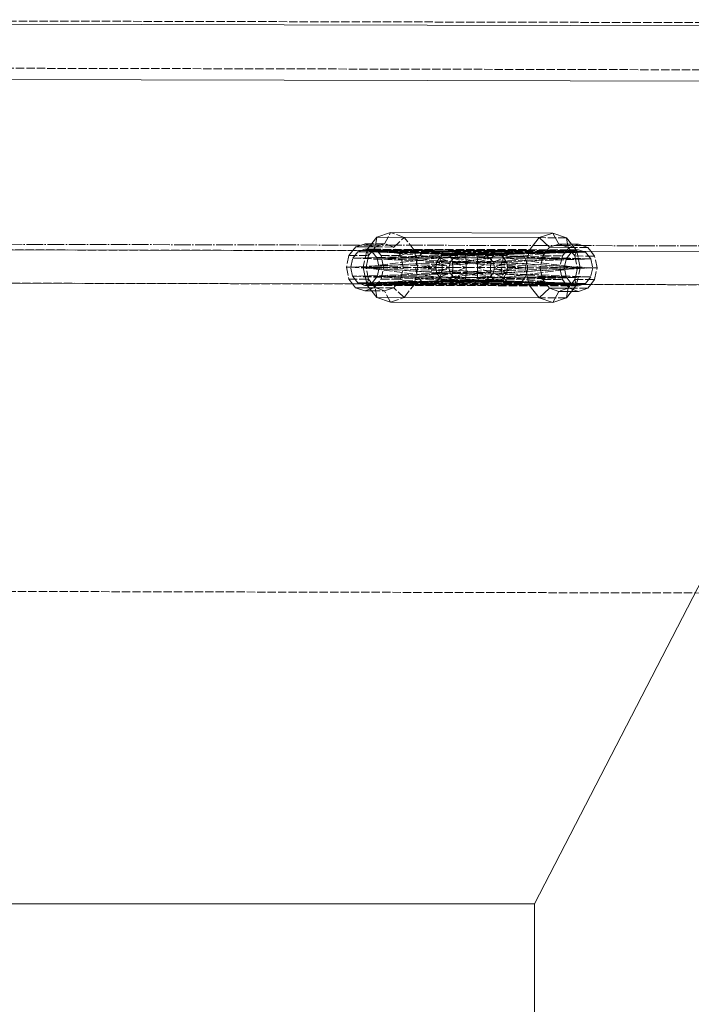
# Model space of a CAD drawing. Header units: millimetres. Extents: x -15129 to 9171, y -18789 to 5877.
# Tile 125 of 256: x -4983 to -4741, y -17063 to -16708. Entities that reach past the tile are written whole.
import ezdxf

# ---------------------------------------------------------------- set-up
doc = ezdxf.new("R2010")
doc.units = ezdxf.units.MM
doc.linetypes.add('ACAD_ISO02W100', pattern=[15, 12, -3])
doc.linetypes.add('ACAD_ISO04W100', pattern=[30, 24, -3, 0, -3])
for name, color, linetype in [('AS_Belki', 145, 'Continuous'), ('AS_Czesci specjalne', 31, 'Continuous'), ('AS_Sciany betonowe', 252, 'Continuous'), ('AS_Siatki', 72, 'Continuous')]:
    doc.layers.add(name, color=color, linetype=linetype)

msp = doc.modelspace()

# ---------------------------------------------------------------- linework, layer by layer
at = {"color": 7, "lineweight": 13}
msp.add_line((-4644.77, -16730.76), (-4797.79, -17026.83), dxfattribs=at)
msp.add_lwpolyline([(-5160.4, -17251.83), (-4797.79, -17251.83), (-4797.79, -17026.83), (-5160.4, -17026.83), (-5160.4, -17251.83)], dxfattribs=at)
at = {"layer": 'AS_Belki', "color": 145, "linetype": 'Continuous', "lineweight": 13, "ltscale": 0.25}
for p, q in [((-4260.66, -16711.63), (-5202.12, -16709.5)), ((-5188.86, -16729.53), (-4274.01, -16731.6)), ((-4731.46, -16791.86), (-5143.58, -16790.92)), ((-4319.56, -16792.79), (-4783.38, -16791.74)), ((-5143.61, -16802.93), (-4863.31, -16803.56)), ((-4783.41, -16803.74), (-4319.59, -16804.79))]:
    msp.add_line(p, q, dxfattribs=at)
at = {"layer": 'AS_Belki', "color": 84, "linetype": 'ACAD_ISO02W100', "lineweight": 13, "ltscale": 0.25}
for p, q in [((-4260.66, -16710.53), (-5202.11, -16708.4)), ((-5202.15, -16725.4), (-4260.7, -16727.53)), ((-4858.21, -16791.57), (-5143.58, -16790.93)), ((-4856.17, -16791.58), (-4858.21, -16791.57)), ((-4835.77, -16791.62), (-4856.17, -16791.58)), ((-4783.38, -16791.74), (-4804.99, -16791.69)), ((-5143.61, -16802.92), (-4731.52, -16803.86)), ((-4863.31, -16803.56), (-4858.24, -16803.57)), ((-4858.24, -16803.57), (-4856.2, -16803.58)), ((-4856.2, -16803.58), (-4835.8, -16803.62)), ((-4805.02, -16803.69), (-4783.41, -16803.74))]:
    msp.add_line(p, q, dxfattribs=at)
at = {"layer": 'AS_Belki', "color": 84, "linetype": 'ACAD_ISO02W100', "lineweight": 13, "ltscale": 0.25, "extrusion": (0.615615, -0.001388, 0.788046)}
for centre in [(-16808.48, 3780.97, -2953.67), (-16808.48, 3756.71, -2934.72)]:
    msp.add_circle(centre, 6, dxfattribs=at)
at = {"layer": 'AS_Czesci specjalne', "color": 145, "linetype": 'Continuous', "lineweight": 13, "ltscale": 0.25}
for p, q in [((-4854.54, -16786.76), (-4858.16, -16791.32)), ((-4849.61, -16785.09), (-4854.54, -16786.76)), ((-4796.06, -16786.89), (-4854.54, -16786.76)), ((-4791.13, -16785.23), (-4849.61, -16785.09)), ((-4799.67, -16791.46), (-4796.06, -16786.89)), ((-4796.06, -16786.89), (-4791.13, -16785.23)), ((-4792.33, -16790.36), (-4796.06, -16786.89)), ((-4788.98, -16789.23), (-4791.13, -16785.23)), ((-4786.21, -16786.91), (-4791.13, -16785.23)), ((-4785.82, -16789.24), (-4786.21, -16786.91)), ((-4784.38, -16789.24), (-4786.21, -16786.91)), ((-4862.21, -16790.2), (-4863.28, -16791.56)), ((-4858.85, -16789.07), (-4862.21, -16790.2)), ((-4862.21, -16790.2), (-4857.29, -16790.23)), ((-4856.38, -16789.09), (-4858.85, -16789.07)), ((-4858.16, -16791.32), (-4858.21, -16791.57)), ((-4858.16, -16791.32), (-4855.76, -16791.58)), ((-4858.16, -16791.32), (-4853.99, -16791.58)), ((-4852.45, -16791.59), (-4858.16, -16791.32)), ((-4799.67, -16791.46), (-4858.16, -16791.32)), ((-4805.59, -16791.69), (-4799.67, -16791.46)), ((-4804.04, -16791.7), (-4799.67, -16791.46)), ((-4802.24, -16791.7), (-4799.67, -16791.46)), ((-4799.73, -16791.71), (-4799.67, -16791.46)), ((-4799.67, -16791.46), (-4799.06, -16791.71)), ((-4792.33, -16790.36), (-4793.41, -16791.72)), ((-4792.33, -16790.36), (-4788.98, -16789.23)), ((-4785.25, -16790.38), (-4792.33, -16790.36)), ((-4781.9, -16789.25), (-4788.98, -16789.23)), ((-4785.25, -16790.38), (-4786.33, -16791.74)), ((-4781.9, -16789.25), (-4785.25, -16790.38)), ((-4783.38, -16791.74), (-4781.91, -16791.25)), ((-4781.91, -16791.25), (-4780.44, -16791.75)), ((-4778.56, -16790.39), (-4781.9, -16789.25)), ((-4777.49, -16791.76), (-4778.56, -16790.39)), ((-4863.31, -16803.56), (-4862.24, -16804.93)), ((-4862.24, -16804.93), (-4857.32, -16804.92)), ((-4862.24, -16804.93), (-4858.89, -16806.07)), ((-4858.24, -16803.57), (-4858.18, -16803.82)), ((-4858.18, -16803.82), (-4853.96, -16803.58)), ((-4858.18, -16803.82), (-4855.76, -16803.58)), ((-4858.18, -16803.82), (-4852.39, -16803.59)), ((-4858.18, -16803.82), (-4854.59, -16808.41)), ((-4858.18, -16803.82), (-4799.7, -16803.96)), ((-4805.67, -16803.69), (-4799.7, -16803.96)), ((-4804.11, -16803.7), (-4799.7, -16803.96)), ((-4799.7, -16803.96), (-4802.29, -16803.7)), ((-4799.7, -16803.96), (-4799.75, -16803.71)), ((-4799.7, -16803.96), (-4799.09, -16803.71)), ((-4796.11, -16808.54), (-4799.7, -16803.96)), ((-4796.11, -16808.54), (-4792.37, -16805.08)), ((-4793.44, -16803.72), (-4792.37, -16805.08)), ((-4792.37, -16805.08), (-4789.02, -16806.23)), ((-4792.37, -16805.08), (-4785.29, -16805.1)), ((-4786.36, -16803.74), (-4785.29, -16805.1)), ((-4785.29, -16805.1), (-4781.94, -16806.25)), ((-4781.94, -16804.25), (-4783.41, -16803.74)), ((-4780.46, -16803.75), (-4781.94, -16804.25)), ((-4781.94, -16806.25), (-4778.59, -16805.12)), ((-4778.59, -16805.12), (-4777.51, -16803.76)), ((-4858.89, -16806.07), (-4856.42, -16806.07)), ((-4854.59, -16808.41), (-4849.67, -16810.09)), ((-4854.59, -16808.41), (-4796.11, -16808.54)), ((-4791.18, -16810.23), (-4796.11, -16808.54)), ((-4791.18, -16810.23), (-4789.02, -16806.23)), ((-4791.18, -16810.23), (-4786.25, -16808.56)), ((-4789.02, -16806.23), (-4781.94, -16806.25)), ((-4786.25, -16808.56), (-4784.42, -16806.24)), ((-4786.25, -16808.56), (-4785.86, -16806.24)), ((-4849.67, -16810.09), (-4791.18, -16810.23))]:
    msp.add_line(p, q, dxfattribs=at)
at = {"layer": 'AS_Czesci specjalne', "color": 84, "linetype": 'ACAD_ISO02W100', "lineweight": 13, "ltscale": 0.25}
for p, q in [((-4854.54, -16786.76), (-4855.12, -16790.24)), ((-4851.77, -16789.12), (-4849.61, -16785.09)), ((-4844.69, -16786.78), (-4849.61, -16785.09)), ((-4848.44, -16790.26), (-4844.69, -16786.78)), ((-4841.09, -16791.36), (-4844.69, -16786.78)), ((-4786.21, -16786.91), (-4796.06, -16786.89)), ((-4863.28, -16791.56), (-4864.66, -16793.31)), ((-4861.42, -16791.94), (-4858.86, -16791.07)), ((-4858.21, -16791.57), (-4859.49, -16797.57)), ((-4858.86, -16791.07), (-4858.15, -16791.32)), ((-4857.96, -16791.07), (-4858.86, -16791.07)), ((-4858.85, -16789.07), (-4855.51, -16790.22)), ((-4858.16, -16791.32), (-4857.57, -16793.34)), ((-4858.15, -16791.32), (-4857.39, -16791.57)), ((-4855.78, -16791.08), (-4857.96, -16791.07)), ((-4857.57, -16793.34), (-4856.17, -16791.58)), ((-4857.39, -16791.58), (-4856.43, -16791.9)), ((-4857.29, -16790.23), (-4855.12, -16790.24)), ((-4851.77, -16789.12), (-4856.38, -16789.09)), ((-4856.17, -16791.58), (-4855.12, -16790.24)), ((-4781.91, -16791.25), (-4855.78, -16791.08)), ((-4855.76, -16791.58), (-4832.01, -16794.1)), ((-4853.06, -16793.34), (-4855.51, -16790.22)), ((-4855.51, -16790.22), (-4848.44, -16790.26)), ((-4855.12, -16790.24), (-4851.77, -16789.12)), ((-4853.99, -16791.58), (-4830.72, -16793.02)), ((-4829.41, -16792.64), (-4852.45, -16791.59)), ((-4848.44, -16790.26), (-4851.77, -16789.12)), ((-4846, -16793.37), (-4848.44, -16790.26)), ((-4846, -16793.37), (-4841.09, -16791.36)), ((-4839.79, -16797.62), (-4841.09, -16791.36)), ((-4841.09, -16791.36), (-4813.12, -16794.14)), ((-4812.42, -16793.06), (-4841.09, -16791.36)), ((-4811.36, -16792.68), (-4841.09, -16791.36)), ((-4829.41, -16792.64), (-4805.59, -16791.69)), ((-4828.36, -16793.03), (-4804.04, -16791.7)), ((-4827.66, -16794.11), (-4802.24, -16791.7)), ((-4811.36, -16792.68), (-4782.61, -16791.49)), ((-4810.05, -16793.07), (-4782.61, -16791.49)), ((-4808.77, -16794.15), (-4782.61, -16791.49)), ((-4801.01, -16797.7), (-4799.73, -16791.71)), ((-4782.61, -16791.49), (-4799.67, -16791.46)), ((-4799.06, -16791.71), (-4794.79, -16793.47)), ((-4793.41, -16791.72), (-4794.79, -16793.47)), ((-4788.98, -16789.23), (-4785.64, -16790.38)), ((-4786.33, -16791.74), (-4787.71, -16793.48)), ((-4785.64, -16790.38), (-4785.82, -16789.24)), ((-4785.64, -16790.38), (-4784.96, -16791.24)), ((-4785.25, -16790.38), (-4778.56, -16790.39)), ((-4784.96, -16791.24), (-4784.57, -16791.74)), ((-4784.57, -16791.74), (-4784.32, -16792.06)), ((-4784.47, -16792.11), (-4783.38, -16791.74)), ((-4782.81, -16791.24), (-4784.38, -16789.24)), ((-4783.19, -16793.49), (-4782.68, -16791.74)), ((-4782.62, -16791.49), (-4782.81, -16791.24)), ((-4782.68, -16791.74), (-4782.61, -16791.49)), ((-4782.61, -16791.49), (-4782.62, -16791.49)), ((-4782.56, -16791.74), (-4782.61, -16791.49)), ((-4781.3, -16797.75), (-4782.56, -16791.74)), ((-4780.44, -16791.75), (-4779.35, -16792.12)), ((-4776.11, -16793.51), (-4777.49, -16791.76)), ((-4864.66, -16793.31), (-4865.57, -16797.56)), ((-4864.66, -16793.31), (-4857.57, -16793.34)), ((-4864, -16797.56), (-4863.3, -16794.31)), ((-4861.42, -16791.94), (-4863.3, -16794.31)), ((-4825.19, -16793.04), (-4863.3, -16794.31)), ((-4863.3, -16794.31), (-4826.83, -16794.08)), ((-4863.3, -16794.31), (-4828.1, -16795.66)), ((-4861.42, -16791.94), (-4825.19, -16793.04)), ((-4824.36, -16792.75), (-4861.42, -16791.94)), ((-4823.66, -16792.65), (-4861.42, -16791.94)), ((-4779.35, -16792.12), (-4861.42, -16791.94)), ((-4832.01, -16794.1), (-4859.49, -16797.57)), ((-4858.47, -16797.57), (-4857.57, -16793.34)), ((-4856.43, -16791.9), (-4856.3, -16791.95)), ((-4856.3, -16791.95), (-4854.43, -16794.33)), ((-4833.94, -16792.59), (-4856.3, -16791.95)), ((-4817.63, -16792.77), (-4856.3, -16791.95)), ((-4817.11, -16792.67), (-4856.3, -16791.95)), ((-4828.11, -16793.41), (-4854.43, -16794.33)), ((-4854.43, -16794.33), (-4818.26, -16794.1)), ((-4854.43, -16794.33), (-4853.75, -16797.58)), ((-4854.43, -16794.33), (-4827.83, -16795.33)), ((-4852.17, -16797.59), (-4853.06, -16793.34)), ((-4853.06, -16793.34), (-4846, -16793.37)), ((-4845.12, -16797.6), (-4846, -16793.37)), ((-4813.12, -16794.14), (-4839.79, -16797.62)), ((-4829.16, -16792.73), (-4833.94, -16792.59)), ((-4832.01, -16794.1), (-4832.97, -16795.71)), ((-4830.72, -16793.02), (-4832.01, -16794.1)), ((-4827.68, -16794.08), (-4832.01, -16794.1)), ((-4832.01, -16794.1), (-4828.1, -16795.66)), ((-4829.41, -16792.64), (-4830.72, -16793.02)), ((-4830.72, -16793.02), (-4824.36, -16792.75)), ((-4830.72, -16793.02), (-4827.86, -16793.8)), ((-4830.72, -16793.02), (-4828.36, -16793.03)), ((-4829.41, -16792.64), (-4828.36, -16793.03)), ((-4824.36, -16792.75), (-4829.41, -16792.64)), ((-4823.14, -16792.75), (-4829.41, -16792.64)), ((-4823.66, -16792.65), (-4829.41, -16792.64)), ((-4817.97, -16793.05), (-4829.16, -16792.73)), ((-4823.14, -16792.75), (-4828.36, -16793.03)), ((-4828.36, -16793.03), (-4827.66, -16794.11)), ((-4828.36, -16793.03), (-4822.51, -16794.09)), ((-4828.36, -16793.03), (-4822.81, -16793.04)), ((-4825.64, -16793.32), (-4828.11, -16793.41)), ((-4828.1, -16795.66), (-4827.48, -16794.89)), ((-4827.86, -16793.8), (-4826.83, -16794.08)), ((-4826.83, -16794.08), (-4827.68, -16794.08)), ((-4822.51, -16794.09), (-4827.66, -16794.11)), ((-4827.66, -16794.11), (-4827.28, -16795.72)), ((-4827.66, -16794.11), (-4822.45, -16795.68)), ((-4801.01, -16797.7), (-4827.66, -16794.11)), ((-4827.48, -16794.89), (-4826.83, -16794.08)), ((-4826.83, -16794.08), (-4825.19, -16793.04)), ((-4817.97, -16793.05), (-4825.64, -16793.32)), ((-4825.19, -16793.04), (-4824.36, -16792.75)), ((-4824.36, -16792.75), (-4823.66, -16792.65)), ((-4784.47, -16792.11), (-4823.66, -16792.65)), ((-4823.14, -16792.75), (-4823.66, -16792.65)), ((-4784.47, -16792.11), (-4823.14, -16792.75)), ((-4822.81, -16793.04), (-4823.14, -16792.75)), ((-4822.81, -16793.04), (-4784.47, -16792.11)), ((-4822.81, -16793.04), (-4822.51, -16794.09)), ((-4786.35, -16794.49), (-4822.81, -16793.04)), ((-4822.51, -16794.09), (-4822.45, -16795.68)), ((-4786.35, -16794.49), (-4822.51, -16794.09)), ((-4822.45, -16795.68), (-4786.35, -16794.49)), ((-4818.34, -16795.69), (-4818.26, -16794.1)), ((-4818.34, -16795.69), (-4813.77, -16794.33)), ((-4818.26, -16794.1), (-4817.97, -16793.05)), ((-4818.26, -16794.1), (-4812.42, -16793.06)), ((-4813.93, -16794.13), (-4818.26, -16794.1)), ((-4817.63, -16792.77), (-4817.97, -16793.05)), ((-4812.42, -16793.06), (-4817.97, -16793.05)), ((-4817.11, -16792.67), (-4817.63, -16792.77)), ((-4816.53, -16792.75), (-4817.63, -16792.77)), ((-4812.42, -16793.06), (-4817.63, -16792.77)), ((-4817.11, -16792.67), (-4779.35, -16792.12)), ((-4817.11, -16792.67), (-4816.41, -16792.77)), ((-4811.36, -16792.68), (-4817.11, -16792.67)), ((-4811.36, -16792.68), (-4816.53, -16792.75)), ((-4816.41, -16792.77), (-4779.35, -16792.12)), ((-4816.41, -16792.77), (-4811.36, -16792.68)), ((-4816.41, -16792.77), (-4815.59, -16793.06)), ((-4816.41, -16792.77), (-4810.05, -16793.07)), ((-4815.59, -16793.06), (-4779.35, -16792.12)), ((-4815.59, -16793.06), (-4813.95, -16794.11)), ((-4777.48, -16794.51), (-4815.59, -16793.06)), ((-4815.59, -16793.06), (-4810.05, -16793.07)), ((-4813.95, -16794.11), (-4810.05, -16793.07)), ((-4813.95, -16794.11), (-4812.69, -16795.7)), ((-4813.95, -16794.11), (-4777.48, -16794.51)), ((-4808.77, -16794.15), (-4813.95, -16794.11)), ((-4813.12, -16794.14), (-4813.93, -16794.13)), ((-4813.77, -16794.33), (-4813.12, -16794.14)), ((-4813.5, -16795.75), (-4813.3, -16794.92)), ((-4813.3, -16794.92), (-4813.12, -16794.14)), ((-4813.12, -16794.14), (-4812.42, -16793.06)), ((-4812.69, -16795.7), (-4808.77, -16794.15)), ((-4812.69, -16795.7), (-4777.48, -16794.51)), ((-4812.42, -16793.06), (-4811.36, -16792.68)), ((-4810.05, -16793.07), (-4811.36, -16792.68)), ((-4808.77, -16794.15), (-4810.05, -16793.07)), ((-4807.82, -16795.76), (-4808.77, -16794.15)), ((-4781.3, -16797.75), (-4808.77, -16794.15)), ((-4794.79, -16793.47), (-4795.7, -16797.72)), ((-4794.79, -16793.47), (-4787.71, -16793.48)), ((-4787.71, -16793.48), (-4788.62, -16797.73)), ((-4787.04, -16797.73), (-4786.35, -16794.49)), ((-4786.35, -16794.49), (-4784.47, -16792.11)), ((-4784.32, -16792.06), (-4783.19, -16793.49)), ((-4783.19, -16793.49), (-4782.3, -16797.75)), ((-4783.19, -16793.49), (-4776.11, -16793.51)), ((-4779.35, -16792.12), (-4777.48, -16794.51)), ((-4777.48, -16794.51), (-4776.8, -16797.76)), ((-4775.22, -16797.76), (-4776.11, -16793.51)), ((-4865.57, -16797.56), (-4864.68, -16801.81)), ((-4865.57, -16797.56), (-4864, -16797.56)), ((-4828.1, -16795.66), (-4864, -16797.56)), ((-4863.32, -16800.81), (-4864, -16797.56)), ((-4864, -16797.56), (-4828.11, -16799.62)), ((-4864, -16797.56), (-4833.33, -16797.63)), ((-4859.49, -16797.57), (-4832.97, -16795.71)), ((-4859.49, -16797.57), (-4858.24, -16803.57)), ((-4859.49, -16797.57), (-4832.03, -16801.17)), ((-4859.49, -16797.57), (-4832.98, -16799.56)), ((-4859.49, -16797.57), (-4858.47, -16797.57)), ((-4857.59, -16801.81), (-4858.47, -16797.57)), ((-4853.75, -16797.58), (-4854.44, -16800.83)), ((-4853.75, -16797.58), (-4818.34, -16795.69)), ((-4853.75, -16797.58), (-4828.24, -16799.07)), ((-4853.08, -16801.84), (-4852.17, -16797.59)), ((-4846.02, -16801.84), (-4845.12, -16797.6)), ((-4841.12, -16803.86), (-4839.79, -16797.62)), ((-4839.79, -16797.62), (-4813.5, -16795.75)), ((-4839.79, -16797.62), (-4813.13, -16801.21)), ((-4839.79, -16797.62), (-4813.51, -16799.6)), ((-4832.97, -16795.71), (-4833.33, -16797.63)), ((-4833.33, -16797.63), (-4832.98, -16799.56)), ((-4833.33, -16797.63), (-4828.6, -16797.64)), ((-4828.6, -16797.64), (-4832.98, -16799.56)), ((-4828.1, -16795.66), (-4832.97, -16795.71)), ((-4832.97, -16795.71), (-4828.6, -16797.64)), ((-4828.6, -16797.64), (-4828.1, -16795.66)), ((-4828.11, -16799.62), (-4828.6, -16797.64)), ((-4828.6, -16797.64), (-4827.17, -16797.64)), ((-4827.83, -16795.33), (-4827.37, -16795.35)), ((-4827.68, -16801.18), (-4801.01, -16797.7)), ((-4827.37, -16795.35), (-4818.34, -16795.69)), ((-4827.17, -16797.64), (-4827.29, -16799.57)), ((-4822.44, -16797.65), (-4827.29, -16799.57)), ((-4827.29, -16799.57), (-4801.01, -16797.7)), ((-4822.45, -16795.68), (-4827.28, -16795.72)), ((-4827.28, -16795.72), (-4827.17, -16797.64)), ((-4827.28, -16795.72), (-4822.44, -16797.65)), ((-4801.01, -16797.7), (-4827.28, -16795.72)), ((-4827.17, -16797.64), (-4822.44, -16797.65)), ((-4822.45, -16795.68), (-4787.04, -16797.73)), ((-4822.45, -16795.68), (-4822.44, -16797.65)), ((-4822.44, -16797.65), (-4822.45, -16799.63)), ((-4822.45, -16799.63), (-4787.04, -16797.73)), ((-4822.44, -16797.65), (-4801.01, -16797.7)), ((-4818.35, -16797.66), (-4818.34, -16795.69)), ((-4818.35, -16797.66), (-4813.5, -16795.75)), ((-4813.51, -16799.6), (-4818.35, -16797.66)), ((-4818.35, -16799.64), (-4818.35, -16797.66)), ((-4813.5, -16795.75), (-4818.34, -16795.69)), ((-4813.62, -16797.67), (-4813.5, -16795.75)), ((-4813.51, -16799.6), (-4813.62, -16797.67)), ((-4812.2, -16797.68), (-4812.7, -16799.66)), ((-4812.7, -16799.66), (-4776.8, -16797.76)), ((-4812.69, -16795.7), (-4812.2, -16797.68)), ((-4776.8, -16797.76), (-4812.69, -16795.7)), ((-4807.82, -16795.76), (-4812.69, -16795.7)), ((-4812.2, -16797.68), (-4807.82, -16795.76)), ((-4807.83, -16799.61), (-4812.2, -16797.68)), ((-4808.78, -16801.22), (-4781.3, -16797.75)), ((-4807.83, -16799.61), (-4807.47, -16797.69)), ((-4807.83, -16799.61), (-4781.3, -16797.75)), ((-4807.47, -16797.69), (-4807.82, -16795.76)), ((-4781.3, -16797.75), (-4807.82, -16795.76)), ((-4799.75, -16803.71), (-4801.01, -16797.7)), ((-4801.01, -16797.7), (-4795.7, -16797.72)), ((-4795.7, -16797.72), (-4794.81, -16801.97)), ((-4795.7, -16797.72), (-4788.62, -16797.73)), ((-4788.62, -16797.73), (-4787.73, -16801.98)), ((-4788.62, -16797.73), (-4775.22, -16797.76)), ((-4786.36, -16800.99), (-4787.04, -16797.73)), ((-4782.3, -16797.75), (-4783.21, -16801.99)), ((-4782.59, -16803.74), (-4781.3, -16797.75)), ((-4782.3, -16797.75), (-4781.3, -16797.75)), ((-4776.8, -16797.76), (-4777.49, -16801.01)), ((-4776.13, -16802.01), (-4775.22, -16797.76)), ((-4864.68, -16801.81), (-4863.31, -16803.56)), ((-4864.68, -16801.81), (-4858.6, -16801.81)), ((-4828.11, -16799.62), (-4863.32, -16800.81)), ((-4861.45, -16803.2), (-4863.32, -16800.81)), ((-4863.32, -16800.81), (-4825.21, -16802.26)), ((-4863.32, -16800.81), (-4826.84, -16801.21)), ((-4825.21, -16802.26), (-4861.45, -16803.2)), ((-4858.6, -16801.81), (-4857.59, -16801.81)), ((-4858.18, -16803.82), (-4857.59, -16801.81)), ((-4856.2, -16803.58), (-4857.59, -16801.81)), ((-4854.44, -16800.83), (-4856.32, -16803.21)), ((-4856.32, -16803.21), (-4817.99, -16802.28)), ((-4855.76, -16803.58), (-4832.03, -16801.17)), ((-4855.54, -16804.94), (-4853.08, -16801.84)), ((-4854.44, -16800.83), (-4827.84, -16799.96)), ((-4828.13, -16801.88), (-4854.44, -16800.83)), ((-4854.44, -16800.83), (-4827.67, -16801.13)), ((-4853.96, -16803.58), (-4830.75, -16802.25)), ((-4853.08, -16801.84), (-4846.02, -16801.84)), ((-4848.47, -16804.93), (-4846.02, -16801.84)), ((-4846.02, -16801.84), (-4841.12, -16803.86)), ((-4841.12, -16803.86), (-4813.13, -16801.21)), ((-4841.12, -16803.86), (-4812.44, -16802.29)), ((-4832.98, -16799.56), (-4832.03, -16801.17)), ((-4832.98, -16799.56), (-4828.11, -16799.62)), ((-4832.03, -16801.17), (-4828.11, -16799.62)), ((-4832.03, -16801.17), (-4830.75, -16802.25)), ((-4832.03, -16801.17), (-4827.69, -16801.21)), ((-4827.88, -16801.49), (-4830.75, -16802.25)), ((-4830.75, -16802.25), (-4829.44, -16802.64)), ((-4830.75, -16802.25), (-4828.64, -16802.35)), ((-4830.75, -16802.25), (-4828.38, -16802.26)), ((-4828.38, -16802.26), (-4829.44, -16802.64)), ((-4828.64, -16802.35), (-4824.38, -16802.55)), ((-4827.68, -16801.18), (-4828.38, -16802.26)), ((-4822.53, -16801.22), (-4828.38, -16802.26)), ((-4828.38, -16802.26), (-4804.11, -16803.7)), ((-4828.38, -16802.26), (-4823.16, -16802.55)), ((-4828.38, -16802.26), (-4825.21, -16802.26)), ((-4828.38, -16802.26), (-4822.83, -16802.27)), ((-4828.24, -16799.07), (-4827.27, -16799.12)), ((-4825.66, -16801.97), (-4828.13, -16801.88)), ((-4827.49, -16800.4), (-4828.11, -16799.62)), ((-4826.84, -16801.21), (-4827.88, -16801.49)), ((-4827.84, -16799.96), (-4827.38, -16799.94)), ((-4827.69, -16801.21), (-4826.84, -16801.21)), ((-4827.29, -16799.57), (-4827.68, -16801.18)), ((-4822.45, -16799.63), (-4827.68, -16801.18)), ((-4802.29, -16803.7), (-4827.68, -16801.18)), ((-4827.68, -16801.18), (-4822.53, -16801.22)), ((-4827.67, -16801.13), (-4826.9, -16801.14)), ((-4826.84, -16801.21), (-4827.49, -16800.4)), ((-4827.38, -16799.94), (-4818.35, -16799.64)), ((-4827.29, -16799.57), (-4822.45, -16799.63)), ((-4827.27, -16799.12), (-4818.35, -16799.64)), ((-4826.9, -16801.14), (-4818.28, -16801.23)), ((-4825.21, -16802.26), (-4826.84, -16801.21)), ((-4817.99, -16802.28), (-4825.66, -16801.97)), ((-4824.38, -16802.55), (-4825.21, -16802.26)), ((-4822.83, -16802.27), (-4823.16, -16802.55)), ((-4822.83, -16802.27), (-4786.36, -16800.99)), ((-4822.83, -16802.27), (-4822.53, -16801.22)), ((-4784.5, -16803.37), (-4822.83, -16802.27)), ((-4822.45, -16799.63), (-4822.53, -16801.22)), ((-4822.53, -16801.22), (-4786.36, -16800.99)), ((-4786.36, -16800.99), (-4822.45, -16799.63)), ((-4818.35, -16799.64), (-4813.51, -16799.6)), ((-4818.28, -16801.23), (-4818.35, -16799.64)), ((-4818.35, -16799.64), (-4813.13, -16801.21)), ((-4818.28, -16801.23), (-4813.13, -16801.21)), ((-4817.99, -16802.28), (-4818.28, -16801.23)), ((-4814.92, -16801.84), (-4818.28, -16801.23)), ((-4817.65, -16802.57), (-4817.99, -16802.28)), ((-4815.61, -16802.28), (-4817.99, -16802.28)), ((-4815.61, -16802.28), (-4816.43, -16802.57)), ((-4816.43, -16802.57), (-4810.07, -16802.3)), ((-4816.21, -16802.49), (-4812.44, -16802.29)), ((-4815.61, -16802.28), (-4777.49, -16801.01)), ((-4813.97, -16801.24), (-4815.61, -16802.28)), ((-4779.37, -16803.38), (-4815.61, -16802.28)), ((-4810.07, -16802.3), (-4815.61, -16802.28)), ((-4812.44, -16802.29), (-4814.92, -16801.84)), ((-4812.7, -16799.66), (-4813.97, -16801.24)), ((-4813.97, -16801.24), (-4777.49, -16801.01)), ((-4813.97, -16801.24), (-4808.78, -16801.22)), ((-4810.07, -16802.3), (-4813.97, -16801.24)), ((-4813.32, -16800.43), (-4813.51, -16799.6)), ((-4813.13, -16801.21), (-4813.32, -16800.43)), ((-4812.44, -16802.29), (-4813.13, -16801.21)), ((-4812.7, -16799.66), (-4807.83, -16799.61)), ((-4808.78, -16801.22), (-4812.7, -16799.66)), ((-4777.49, -16801.01), (-4812.7, -16799.66)), ((-4811.38, -16802.68), (-4812.44, -16802.29)), ((-4811.38, -16802.68), (-4810.07, -16802.3)), ((-4810.07, -16802.3), (-4808.78, -16801.22)), ((-4782.64, -16803.99), (-4810.07, -16802.3)), ((-4808.78, -16801.22), (-4807.83, -16799.61)), ((-4782.64, -16803.99), (-4808.78, -16801.22)), ((-4799.09, -16803.71), (-4794.81, -16801.97)), ((-4794.81, -16801.97), (-4793.44, -16803.72)), ((-4794.81, -16801.97), (-4787.73, -16801.98)), ((-4787.73, -16801.98), (-4786.36, -16803.74)), ((-4784.5, -16803.37), (-4786.36, -16800.99)), ((-4783.21, -16801.99), (-4784.34, -16803.42)), ((-4783.21, -16801.99), (-4782.71, -16803.74)), ((-4783.21, -16801.99), (-4776.13, -16802.01)), ((-4777.49, -16801.01), (-4779.37, -16803.38)), ((-4777.51, -16803.76), (-4776.13, -16802.01)), ((-4824.38, -16802.55), (-4861.45, -16803.2)), ((-4861.45, -16803.2), (-4823.68, -16802.65)), ((-4858.89, -16804.07), (-4861.45, -16803.2)), ((-4861.45, -16803.2), (-4779.37, -16803.38)), ((-4858.18, -16803.83), (-4858.89, -16804.07)), ((-4858.89, -16804.07), (-4857.99, -16804.07)), ((-4858.89, -16806.07), (-4855.54, -16804.94)), ((-4857.42, -16803.58), (-4858.18, -16803.83)), ((-4857.99, -16804.07), (-4855.81, -16804.08)), ((-4856.46, -16803.25), (-4857.41, -16803.57)), ((-4857.32, -16804.92), (-4855.15, -16804.92)), ((-4856.32, -16803.21), (-4856.46, -16803.25)), ((-4856.32, -16803.21), (-4817.65, -16802.57)), ((-4856.32, -16803.21), (-4817.14, -16802.67)), ((-4855.15, -16804.92), (-4856.2, -16803.58)), ((-4855.81, -16804.08), (-4781.94, -16804.25)), ((-4848.47, -16804.93), (-4855.54, -16804.94)), ((-4854.59, -16808.41), (-4855.15, -16804.92)), ((-4851.81, -16806.06), (-4855.15, -16804.92)), ((-4852.39, -16803.59), (-4829.44, -16802.64)), ((-4851.81, -16806.06), (-4848.47, -16804.93)), ((-4844.74, -16808.43), (-4848.47, -16804.93)), ((-4844.74, -16808.43), (-4841.12, -16803.86)), ((-4841.12, -16803.86), (-4811.38, -16802.68)), ((-4823.16, -16802.55), (-4829.44, -16802.64)), ((-4824.38, -16802.55), (-4829.44, -16802.64)), ((-4829.44, -16802.64), (-4805.67, -16803.69)), ((-4829.44, -16802.64), (-4823.68, -16802.65)), ((-4823.68, -16802.65), (-4824.38, -16802.55)), ((-4823.68, -16802.65), (-4823.16, -16802.55)), ((-4823.68, -16802.65), (-4784.5, -16803.37)), ((-4823.16, -16802.55), (-4784.5, -16803.37)), ((-4817.65, -16802.57), (-4816.21, -16802.49)), ((-4817.14, -16802.67), (-4817.65, -16802.57)), ((-4816.56, -16802.59), (-4817.65, -16802.57)), ((-4816.43, -16802.57), (-4817.14, -16802.67)), ((-4817.14, -16802.67), (-4779.37, -16803.38)), ((-4817.14, -16802.67), (-4811.38, -16802.68)), ((-4811.38, -16802.68), (-4816.56, -16802.59)), ((-4779.37, -16803.38), (-4816.43, -16802.57)), ((-4811.38, -16802.68), (-4816.43, -16802.57)), ((-4811.38, -16802.68), (-4782.64, -16803.99)), ((-4799.7, -16803.96), (-4782.64, -16803.99)), ((-4785.67, -16805.1), (-4789.02, -16806.23)), ((-4785.86, -16806.24), (-4785.67, -16805.1)), ((-4784.99, -16804.24), (-4785.67, -16805.1)), ((-4785.29, -16805.1), (-4778.59, -16805.12)), ((-4784.59, -16803.74), (-4784.99, -16804.24)), ((-4784.34, -16803.42), (-4784.59, -16803.74)), ((-4783.41, -16803.74), (-4784.5, -16803.37)), ((-4784.42, -16806.24), (-4782.84, -16804.24)), ((-4782.84, -16804.24), (-4782.65, -16804)), ((-4782.71, -16803.74), (-4782.64, -16803.99)), ((-4782.65, -16804), (-4782.64, -16803.99)), ((-4782.64, -16803.99), (-4782.59, -16803.74)), ((-4779.37, -16803.38), (-4780.46, -16803.75)), ((-4856.42, -16806.07), (-4851.81, -16806.06)), ((-4849.67, -16810.09), (-4851.81, -16806.06)), ((-4849.67, -16810.09), (-4844.74, -16808.43)), ((-4786.25, -16808.56), (-4796.11, -16808.54))]:
    msp.add_line(p, q, dxfattribs=at)
at = {"layer": 'AS_Sciany betonowe', "color": 145, "linetype": 'ACAD_ISO02W100', "lineweight": 13, "ltscale": 0.25}
msp.add_line((-11227.69, -16900.22), (110.14, -16925.78), dxfattribs=at)
at = {"layer": 'AS_Siatki', "color": 20, "linetype": 'ACAD_ISO04W100', "lineweight": 13, "ltscale": 0.25}
msp.add_line((-11608.02, -16774.36), (105.98, -16800.77), dxfattribs=at)

doc.saveas('drawing.dxf')
